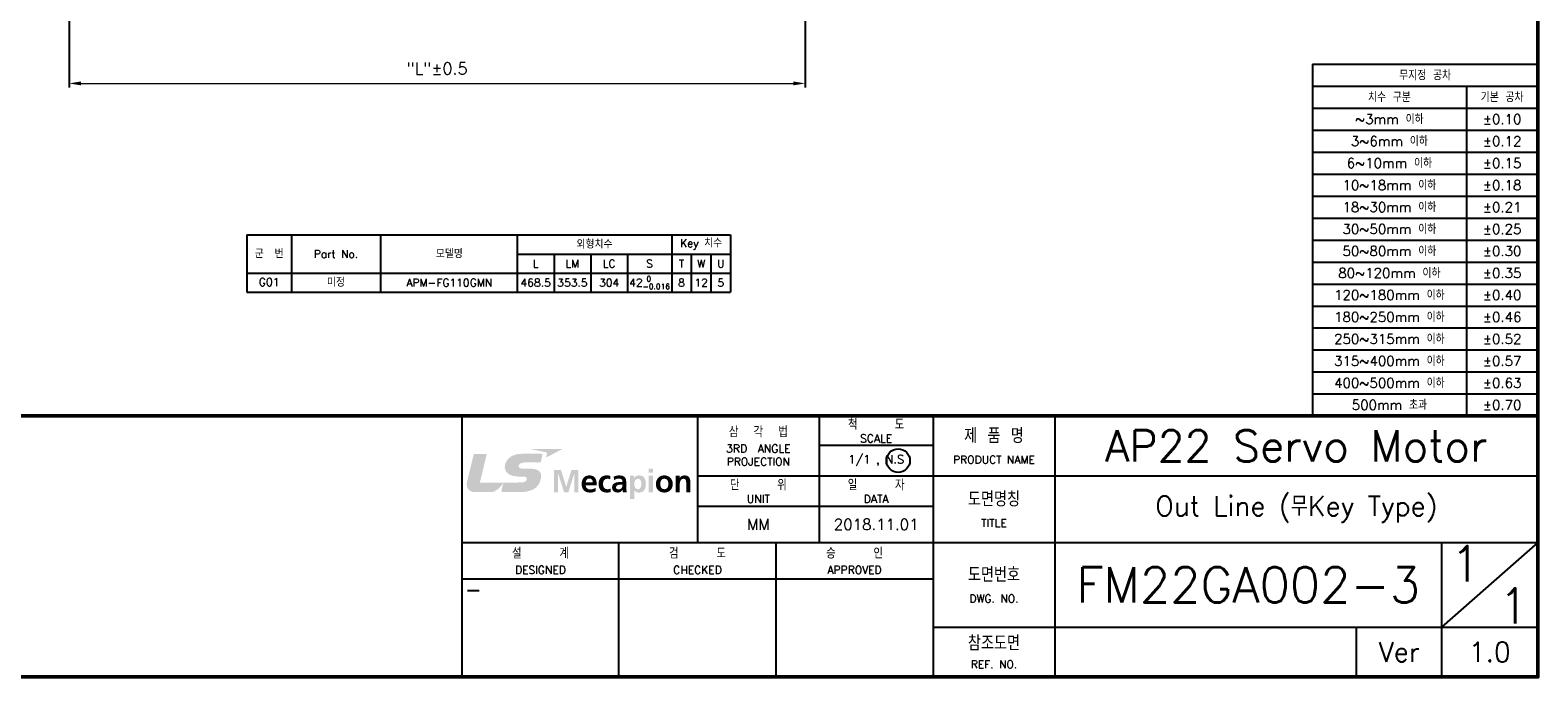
# Model space of a CAD drawing. Header units: inches. Extents: x 0 to 1485, y 0 to 1050.
# Tile 2 of 4: x 525 to 1485, y 0 to 412. Entities that reach past the tile are written whole.
import ezdxf
from ezdxf.enums import TextEntityAlignment as Align

# ---------------------------------------------------------------- set-up
doc = ezdxf.new("R2010")
doc.units = ezdxf.units.IN
doc.header["$LTSCALE"] = 0.25
doc.layers.get('0').update_dxf_attribs({"lineweight": 35})
doc.styles.add('GSG1', font='romans.shx', dxfattribs={"bigfont": 'GSG1.shx'})
doc.dimstyles.new('도면 치수', dxfattribs={"dimscale": 0, "dimtxt": 7.5, "dimasz": 7.5, "dimexe": 2.5, "dimexo": 2.5, "dimgap": 5, "dimtad": 1, "dimdec": 8, "dimdsep": 46, "dimtxsty": 'GSG1', "dimcen": 0, "dimclrd": 3, "dimclre": 3, "dimclrt": 2, "dimadec": 5, "dimazin": 2, "dimtfac": 1, "dimtdec": 8, "dimtmove": 0, "dimatfit": 2, "dimfxl": 0, "dimtolj": 1, "dimtzin": 0, "dimlwd": 15, "dimarcsym": 0})

# ---------------------------------------------------------------- blocks, each defined once
blk = doc.blocks.new('*D6')
at = {"color": 3, "lineweight": -2, "ltscale": 0.5}
for p, q in [((1018.5, 672.5), (1018.5, 375.56)), ((550, 652.5), (550, 375.56))]:
    blk.add_line(p, q, dxfattribs=at)
at = {"color": 3, "lineweight": 15, "ltscale": 0.5}
blk.add_line((557.5, 378.06), (1011, 378.06), dxfattribs=at)
for points in [[(557.5, 379.31), (557.5, 376.81), (550, 378.06)], [(1011, 379.31), (1011, 376.81), (1018.5, 378.06)]]:
    blk.add_solid(points, dxfattribs=at)
at = {"color": 2, "lineweight": 15, "ltscale": 0.5, "insert": (784.25, 387.53), "char_height": 7.5, "attachment_point": 5, "style": 'GSG1'}
blk.add_mtext('\\A1;"L"%%P0.5', dxfattribs=at)

msp = doc.modelspace()

# ---------------------------------------------------------------- hatches: boundary and pattern name
at = {"lineweight": -3}
h = msp.add_hatch(color=240, dxfattribs=at)
h.dxf.hatch_style = 2
edge = h.paths.add_edge_path()
edge.add_spline(control_points=[(843.74833658, 145.10111976), (843.74833658, 145.10111976), (864.02483092, 145.10111976), (864.02483092, 145.10111976), (864.02483092, 145.10111976), (853.59676602, 139.74570462), (853.59676602, 139.74570462), (853.59676602, 139.74570462), (854.01722001, 141.50073061), (854.14281889, 142.02461897), (854.27647758, 142.57906748), (854.09781822, 142.99515573), (853.31668725, 143.15500885), (852.53488462, 143.31419031), (843.74833658, 145.10111976), (843.74833658, 145.10111976)], knot_values=[0, 0, 0, 0, 1, 1, 1, 2, 2, 2, 3, 3, 3, 4, 4, 4, 5, 5, 5, 5], degree=3, periodic=0)
h = msp.add_hatch(color=166, dxfattribs=at)
h.dxf.hatch_style = 2
edge = h.paths.add_edge_path()
edge.add_spline(control_points=[(838.84863714, 127.5428), (840.44851158, 127.5428), (841.33576353, 127.31712502), (841.35725639, 126.24919876), (841.37136107, 125.66217514), (840.96904168, 124.97574706), (840.53716961, 124.64059284), (839.55924468, 123.88699959), (838.6975155, 123.80572973), (834.11214908, 123.80572973), (834.11214908, 123.80572973), (811.47412723, 123.80572973), (811.47412723, 123.80572973), (811.47412723, 123.80572973), (815.84792335, 142.06726886), (815.84792335, 142.06726886), (815.84792335, 142.06726886), (808.28512477, 142.06726886), (808.28512477, 142.06726886), (807.77937101, 142.06726886), (807.58727861, 141.92252791), (807.43682862, 141.3213996), (807.43682862, 141.3213996), (803.28602088, 124.20603417), (803.28602088, 124.20603417), (802.50556156, 120.80210315), (804.26797572, 117.69302726), (808.18773527, 117.69302726), (812.10480821, 117.69302726), (815.24276513, 117.69302726), (818.56878454, 117.69302726), (821.19762945, 117.69302726), (824.72044282, 120.56030853), (826.14770276, 123.21400455), (826.22628602, 123.35975298), (826.27733155, 123.45378422), (826.33240699, 123.57535318), (826.33240699, 123.57535318), (826.33240699, 123.57535318), (826.33240699, 123.57535318), (826.33240699, 123.57535318), (826.36464627, 123.61296568), (826.37337775, 123.55990519), (826.37337775, 123.55990519), (826.37337775, 123.55990519), (826.37337775, 123.55990519), (826.14770276, 122.60548807), (825.3511238, 119.23312469), (825.22149501, 118.68371357), (825.05223878, 117.96773282), (825.4276921, 117.69504221), (825.76821953, 117.69504221), (825.76821953, 117.69504221), (834.24110621, 117.69504221), (836.94853437, 117.69504221), (846.41949554, 117.69504221), (850.12432653, 122.20316868), (850.44739102, 127.61533839), (850.62873699, 130.65288338), (848.69908154, 132.6225021), (843.25601585, 132.6225021), (843.25601585, 132.6225021), (840.56269238, 132.6225021), (839.07834204, 132.6225021), (837.59332004, 132.6225021), (836.06934225, 133.11079292), (836.06934225, 134.32110935), (836.06934225, 135.52672422), (837.72563544, 136.57685172), (839.96760894, 136.57685172), (839.96760894, 136.57685172), (850.14581939, 136.57685172), (850.14581939, 136.57685172), (850.14581939, 136.57685172), (851.03374299, 140.13794924), (851.20971574, 140.88281101), (851.43203247, 141.82110849), (851.14725213, 142.0937991), (850.46418231, 142.0937991), (850.46418231, 142.0937991), (837.8848169, 142.0937991), (837.8848169, 142.0937991), (830.58463415, 142.0937991), (827.30563036, 137.20820435), (827.30563036, 133.72166018), (827.30563036, 130.23545183), (830.11716454, 127.54951652), (837.3629435, 127.54951652), (837.3629435, 127.54951652), (838.84863714, 127.5428), (838.84863714, 127.5428)], knot_values=[0, 0, 0, 0, 1, 1, 1, 2, 2, 2, 3, 3, 3, 4, 4, 4, 5, 5, 5, 6, 6, 6, 7, 7, 7, 8, 8, 8, 9, 9, 9, 10, 10, 10, 11, 11, 11, 12, 12, 12, 13, 13, 13, 14, 14, 14, 15, 15, 15, 16, 16, 16, 17, 17, 17, 18, 18, 18, 19, 19, 19, 20, 20, 20, 21, 21, 21, 22, 22, 22, 23, 23, 23, 24, 24, 24, 25, 25, 25, 26, 26, 26, 27, 27, 27, 28, 28, 28, 29, 29, 29, 30, 30, 30, 30], degree=3, periodic=0)
h = msp.add_hatch(color=253, dxfattribs=at)
h.dxf.hatch_style = 2
edge = h.paths.add_edge_path()
edge.add_spline(control_points=[(858.62407929, 131.84069948), (858.62407929, 131.84069948), (863.09056335, 131.84069948), (863.09056335, 131.84069948), (863.09056335, 131.84069948), (866.40046312, 121.07748037), (866.40046312, 121.07748037), (866.40046312, 121.07748037), (866.44009057, 121.07748037), (866.44009057, 121.07748037), (866.44009057, 121.07748037), (869.75066199, 131.84069948), (869.75066199, 131.84069948), (869.75066199, 131.84069948), (874.21714605, 131.84069948), (874.21714605, 131.84069948), (874.21714605, 131.84069948), (874.21714605, 117.63862346), (874.21714605, 117.63862346), (874.21714605, 117.63862346), (871.54531544, 117.63862346), (871.54531544, 117.63862346), (871.54531544, 117.63862346), (871.54531544, 129.35861048), (871.54531544, 129.35861048), (871.54531544, 129.35861048), (871.50501633, 129.35861048), (871.50501633, 129.35861048), (871.50501633, 129.35861048), (867.75652798, 117.63862346), (867.75652798, 117.63862346), (867.75652798, 117.63862346), (865.08469736, 117.63862346), (865.08469736, 117.63862346), (865.08469736, 117.63862346), (861.33553736, 129.35861048), (861.33553736, 129.35861048), (861.33553736, 129.35861048), (861.2959099, 129.31763972), (861.2959099, 129.31763972), (861.2959099, 129.31763972), (861.2959099, 117.63862346), (861.2959099, 117.63862346), (861.2959099, 117.63862346), (858.62407929, 117.63862346), (858.62407929, 117.63862346), (858.62407929, 117.63862346), (858.62407929, 131.84069948), (858.62407929, 131.84069948)], knot_values=[0, 0, 0, 0, 1, 1, 1, 2, 2, 2, 3, 3, 3, 4, 4, 4, 5, 5, 5, 6, 6, 6, 7, 7, 7, 8, 8, 8, 9, 9, 9, 10, 10, 10, 11, 11, 11, 12, 12, 12, 13, 13, 13, 14, 14, 14, 15, 15, 15, 16, 16, 16, 16], degree=3, periodic=0)
h = msp.add_hatch(color=253, dxfattribs=at)
edge = h.paths.add_edge_path()
edge.add_spline(control_points=[(884.41607106, 127.1536405), (884.29969833, 127.27178712), (884.17528166, 127.38217035), (884.04241701, 127.48438255)], knot_values=[3.3437465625, 3.3437465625, 3.3437465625, 3.3437465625, 3.4062459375, 3.4062459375, 3.4062459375, 3.4062459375], degree=3, periodic=0)
edge.add_spline(control_points=[(884.04241701, 127.48438255), (883.90955237, 127.58659476), (883.76823975, 127.68063595), (883.61807513, 127.76609848)], knot_values=[3.2812471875, 3.2812471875, 3.2812471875, 3.2812471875, 3.3437465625, 3.3437465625, 3.3437465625, 3.3437465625], degree=3, periodic=0)
edge.add_spline(control_points=[(883.61807513, 127.76609848), (883.46791051, 127.85156101), (883.30889389, 127.92844489), (883.14062124, 127.99634247)], knot_values=[3.2187478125, 3.2187478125, 3.2187478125, 3.2187478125, 3.2812471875, 3.2812471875, 3.2812471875, 3.2812471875], degree=3, periodic=0)
edge.add_spline(control_points=[(883.14062124, 127.99634247), (882.97234859, 128.06424005), (882.79481991, 128.12315135), (882.60763117, 128.17266871)], knot_values=[3.1562484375, 3.1562484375, 3.1562484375, 3.1562484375, 3.2187478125, 3.2187478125, 3.2187478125, 3.2187478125], degree=3, periodic=0)
edge.add_spline(control_points=[(882.60763117, 128.17266871), (882.42044243, 128.22218607), (882.22359363, 128.26230951), (882.01668075, 128.29263138)], knot_values=[3.0937490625, 3.0937490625, 3.0937490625, 3.0937490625, 3.1562484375, 3.1562484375, 3.1562484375, 3.1562484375], degree=3, periodic=0)
edge.add_spline(control_points=[(882.01668075, 128.29263138), (881.80976787, 128.32295325), (881.5927909, 128.34347356), (881.36534582, 128.35378467)], knot_values=[3.0312496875, 3.0312496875, 3.0312496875, 3.0312496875, 3.0937490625, 3.0937490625, 3.0937490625, 3.0937490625], degree=3, periodic=0)
edge.add_spline(control_points=[(881.36534582, 128.35378467), (881.25162328, 128.35894022), (881.13528371, 128.36154347), (881.01627661, 128.36154347)], knot_values=[3, 3, 3, 3, 3.0312496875, 3.0312496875, 3.0312496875, 3.0312496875], degree=3, periodic=0)
edge.add_spline(control_points=[(881.01627661, 128.36154347), (877.82593085, 128.36154347), (876.25023587, 125.85829744), (876.25023587, 122.82713315)], knot_values=[2, 2, 2, 2, 3, 3, 3, 3], degree=3, periodic=0)
edge.add_spline(control_points=[(876.25023587, 122.82713315), (876.25023587, 119.38827624), (878.22489198, 117.39414223), (881.61404665, 117.39414223)], knot_values=[1, 1, 1, 1, 2, 2, 2, 2], degree=3, periodic=0)
edge.add_spline(control_points=[(881.61404665, 117.39414223), (883.05003807, 117.39414223), (884.16699491, 117.67892257), (885.14357654, 118.22833369)], knot_values=[0, 0, 0, 0, 1, 1, 1, 1], degree=3, periodic=0)
edge.add_spline(control_points=[(885.14357654, 118.22833369), (885.14357654, 118.22833369), (885.14357654, 118.7827822), (885.14357654, 119.33723071)], knot_values=[7.5, 7.5, 7.5, 7.5, 8, 8, 8, 8], degree=3, periodic=0)
edge.add_spline(control_points=[(885.14357654, 119.33723071), (885.14357654, 119.89167922), (885.14357654, 120.44612773), (885.14357654, 120.44612773), (884.14684536, 119.87656706), (883.02988852, 119.38827624), (881.73427231, 119.38827624)], knot_values=[6, 6, 6, 6, 6.5, 6.5, 6.5, 7.5, 7.5, 7.5, 7.5], degree=3, periodic=0)
edge.add_spline(control_points=[(881.73427231, 119.38827624), (880.07865078, 119.38827624), (878.92273814, 120.34470832), (878.80251247, 122.03391244)], knot_values=[5, 5, 5, 5, 6, 6, 6, 6], degree=3, periodic=0)
edge.add_spline(control_points=[(878.80251247, 122.03391244), (878.80251247, 122.03391244), (885.9011997, 122.03391244), (885.9011997, 122.03391244), (885.9011997, 122.2628121), (885.89699275, 122.48781974), (885.88817461, 122.70852752)], knot_values=[3.937490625, 3.937490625, 3.937490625, 3.937490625, 4.937490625, 4.937490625, 4.937490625, 5, 5, 5, 5], degree=3, periodic=0)
edge.add_spline(control_points=[(885.88817461, 122.70852752), (885.87054116, 123.14987246), (885.8344689, 123.57402348), (885.7767256, 123.97771949)], knot_values=[3.812491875, 3.812491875, 3.812491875, 3.812491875, 3.937490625, 3.937490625, 3.937490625, 3.937490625], degree=3, periodic=0)
edge.add_spline(control_points=[(885.7767256, 123.97771949), (885.7189823, 124.38141549), (885.63956796, 124.7646565), (885.53525036, 125.1241814)], knot_values=[3.687493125, 3.687493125, 3.687493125, 3.687493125, 3.812491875, 3.812491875, 3.812491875, 3.812491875], degree=3, periodic=0)
edge.add_spline(control_points=[(885.53525036, 125.1241814), (885.45701215, 125.39382508), (885.36476586, 125.65012845), (885.25714788, 125.89171575)], knot_values=[3.5937440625, 3.5937440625, 3.5937440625, 3.5937440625, 3.687493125, 3.687493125, 3.687493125, 3.687493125], degree=3, periodic=0)
edge.add_spline(control_points=[(885.25714788, 125.89171575), (885.18540256, 126.05277396), (885.10682539, 126.20729168), (885.02101232, 126.35486129)], knot_values=[3.5312446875, 3.5312446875, 3.5312446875, 3.5312446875, 3.5937440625, 3.5937440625, 3.5937440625, 3.5937440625], degree=3, periodic=0)
edge.add_spline(control_points=[(885.02101232, 126.35486129), (884.93519926, 126.5024309), (884.84215031, 126.64305239), (884.74146144, 126.77631814)], knot_values=[3.4687453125, 3.4687453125, 3.4687453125, 3.4687453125, 3.5312446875, 3.5312446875, 3.5312446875, 3.5312446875], degree=3, periodic=0)
edge.add_spline(control_points=[(884.74146144, 126.77631814), (884.64077257, 126.90958389), (884.53244379, 127.03549389), (884.41607106, 127.1536405)], knot_values=[3.4062459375, 3.4062459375, 3.4062459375, 3.4062459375, 3.4687453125, 3.4687453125, 3.4687453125, 3.4687453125], degree=3, periodic=0)
edge = h.paths.add_edge_path(flags=16)
edge.add_spline(control_points=[(881.07571778, 123.90513419), (879.93911513, 123.90513419), (878.80251247, 123.90513419), (878.80251247, 123.90513419), (878.92273814, 125.30955797), (879.6803613, 126.36740946), (881.17545807, 126.36740946)], knot_values=[1, 1, 1, 1, 1.5, 1.5, 1.5, 2.5, 2.5, 2.5, 2.5], degree=3, periodic=0)
edge.add_spline(control_points=[(881.17545807, 126.36740946), (882.67122649, 126.36740946), (883.26966819, 125.22828811), (883.34892309, 123.90513419)], knot_values=[0, 0, 0, 0, 1, 1, 1, 1], degree=3, periodic=0)
edge.add_spline(control_points=[(883.34892309, 123.90513419), (883.34892309, 123.90513419), (882.21232044, 123.90513419), (881.07571778, 123.90513419)], knot_values=[2.5, 2.5, 2.5, 2.5, 3, 3, 3, 3], degree=3, periodic=0)
h = msp.add_hatch(color=253, dxfattribs=at)
h.dxf.hatch_style = 2
edge = h.paths.add_edge_path()
edge.add_spline(control_points=[(894.35595179, 125.85829744), (893.87773575, 126.08262912), (893.35922061, 126.24516885), (892.54114879, 126.24516885), (890.88619891, 126.24516885), (889.82969072, 124.90253702), (889.82969072, 122.92855256), (889.82969072, 120.99553886), (890.72701744, 119.51051686), (892.6009258, 119.51051686), (893.35922061, 119.51051686), (894.19677033, 119.7952972), (894.65483681, 119.99880767), (894.65483681, 119.99880767), (894.77439082, 117.74071453), (894.77439082, 117.74071453), (893.99728976, 117.4962333), (893.19936749, 117.39414223), (892.10256021, 117.39414223), (888.73288343, 117.39414223), (887.0383061, 119.73417689), (887.0383061, 122.92855256), (887.0383061, 125.96038851), (888.79266044, 128.36154347), (892.00315575, 128.36154347), (893.07981349, 128.36154347), (893.8575862, 128.23930286), (894.59505981, 128.01564283), (894.59505981, 128.01564283), (894.35595179, 125.85829744), (894.35595179, 125.85829744)], knot_values=[0, 0, 0, 0, 1, 1, 1, 2, 2, 2, 3, 3, 3, 4, 4, 4, 5, 5, 5, 6, 6, 6, 7, 7, 7, 8, 8, 8, 9, 9, 9, 10, 10, 10, 10], degree=3, periodic=0)
h = msp.add_hatch(color=253, dxfattribs=at)
edge = h.paths.add_edge_path()
edge.add_spline(control_points=[(904.70476178, 123.27477896), (904.70476178, 123.61044027), (904.70476178, 123.94610494), (904.70476178, 123.94610494), (904.70476178, 127.0390612), (903.40847392, 128.36154347), (900.27790517, 128.36154347)], knot_values=[1, 1, 1, 1, 1.500005, 1.500005, 1.500005, 2.500005, 2.500005, 2.500005, 2.500005], degree=3, periodic=0)
edge.add_spline(control_points=[(900.27790517, 128.36154347), (899.14147043, 128.36154347), (897.74577811, 128.05594193), (896.70874783, 127.56832277)], knot_values=[0, 0, 0, 0, 1, 1, 1, 1], degree=3, periodic=0)
edge.add_spline(control_points=[(896.70874783, 127.56832277), (896.70874783, 127.56832277), (896.72856156, 126.98331411), (896.74837528, 126.39830544)], knot_values=[15.5, 15.5, 15.5, 15.5, 16, 16, 16, 16], degree=3, periodic=0)
edge.add_spline(control_points=[(896.74837528, 126.39830544), (896.76818901, 125.81329678), (896.78800274, 125.22828811), (896.78800274, 125.22828811), (897.68532946, 125.9200894), (898.82243585, 126.36740946), (899.95887059, 126.36740946)], knot_values=[14, 14, 14, 14, 14.5, 14.5, 14.5, 15.5, 15.5, 15.5, 15.5], degree=3, periodic=0)
edge.add_spline(control_points=[(899.95887059, 126.36740946), (901.53389392, 126.36740946), (902.27203918, 125.79784879), (902.27203918, 124.10931632)], knot_values=[13, 13, 13, 13, 14, 14, 14, 14], degree=3, periodic=0)
edge.add_spline(control_points=[(902.27203918, 124.10931632), (902.27203918, 124.10931632), (900.79642031, 124.10931632), (900.79642031, 124.10931632), (899.67946347, 124.10931632), (898.36369771, 124.00722525), (897.34681698, 123.49811323)], knot_values=[11, 11, 11, 11, 12, 12, 12, 13, 13, 13, 13], degree=3, periodic=0)
edge.add_spline(control_points=[(897.34681698, 123.49811323), (896.32993625, 122.99034452), (895.59179099, 122.07421155), (895.59179099, 120.50791969)], knot_values=[10, 10, 10, 10, 11, 11, 11, 11], degree=3, periodic=0)
edge.add_spline(control_points=[(895.59179099, 120.50791969), (895.59179099, 118.51311403), (897.36629488, 117.39414223), (899.18109788, 117.39414223)], knot_values=[9, 9, 9, 9, 10, 10, 10, 10], degree=3, periodic=0)
edge.add_spline(control_points=[(899.18109788, 117.39414223), (900.39745918, 117.39414223), (901.73337449, 118.04564442), (902.35129409, 119.20491532)], knot_values=[8, 8, 8, 8, 9, 9, 9, 9], degree=3, periodic=0)
edge.add_spline(control_points=[(902.39159319, 119.20491532), (902.39159319, 119.20491532), (902.39159319, 119.20491532), (902.39159319, 119.20491532)], knot_values=[7, 7, 7, 7, 7.00001, 7.00001, 7.00001, 7.00001], degree=3, periodic=0)
edge.add_spline(control_points=[(902.39159319, 119.20491532), (902.41107109, 118.87983588), (902.41107109, 118.18803459), (902.5111472, 117.63862346)], knot_values=[6, 6, 6, 6, 7, 7, 7, 7], degree=3, periodic=0)
edge.add_spline(control_points=[(902.5111472, 117.63862346), (902.5111472, 117.63862346), (904.86394324, 117.63862346), (904.86394324, 117.63862346), (904.80416624, 118.45266537), (904.76453878, 119.18476577), (904.74438923, 119.97865812)], knot_values=[4, 4, 4, 4, 5, 5, 5, 6, 6, 6, 6], degree=3, periodic=0)
edge.add_spline(control_points=[(904.74438923, 119.97865812), (904.72423968, 120.75172927), (904.70476178, 121.54494998), (904.70476178, 122.60347312), (904.70476178, 122.60347312), (904.70476178, 122.93912436), (904.70476178, 123.27477896)], knot_values=[2.500005, 2.500005, 2.500005, 2.500005, 3.500005, 3.500005, 3.500005, 4, 4, 4, 4], degree=3, periodic=0)
edge = h.paths.add_edge_path(flags=16)
edge.add_spline(control_points=[(898.1440676, 120.67045941), (898.1440676, 122.27772202), (899.91857149, 122.4812325), (901.11545489, 122.4812325), (901.11545489, 122.4812325), (901.40459518, 122.4812325), (901.69373836, 122.4812325)], knot_values=[2.500005, 2.500005, 2.500005, 2.500005, 3.500005, 3.500005, 3.500005, 4, 4, 4, 4], degree=3, periodic=0)
edge.add_spline(control_points=[(901.69373836, 122.4812325), (901.98288733, 122.4812325), (902.27203918, 122.4812325), (902.27203918, 122.4812325), (902.27203918, 121.66719059), (902.15248517, 120.91494065), (901.71322494, 120.32455877)], knot_values=[1, 1, 1, 1, 1.500005, 1.500005, 1.500005, 2.500005, 2.500005, 2.500005, 2.500005], degree=3, periodic=0)
edge.add_spline(control_points=[(901.71322494, 120.32455877), (901.2947859, 119.75432644), (900.65671675, 119.38827624), (899.83931658, 119.38827624)], knot_values=[0, 0, 0, 0, 1, 1, 1, 1], degree=3, periodic=0)
edge.add_spline(control_points=[(899.83931658, 119.38827624), (898.88221286, 119.38827624), (898.1440676, 119.77514765), (898.1440676, 120.67045941)], knot_values=[4, 4, 4, 4, 5, 5, 5, 5], degree=3, periodic=0)
h = msp.add_hatch(color=253, dxfattribs=at)
edge = h.paths.add_edge_path()
edge.add_spline(control_points=[(917.12696069, 122.90840301), (917.12696069, 125.79784879), (915.97037639, 128.36154347), (912.82032974, 128.36154347)], knot_values=[4, 4, 4, 4, 5, 5, 5, 5], degree=3, periodic=0)
edge.add_spline(control_points=[(912.82032974, 128.36154347), (911.24463476, 128.36154347), (910.22775403, 127.64892098), (909.62998398, 126.63204025)], knot_values=[3, 3, 3, 3, 4, 4, 4, 4], degree=3, periodic=0)
edge.add_spline(control_points=[(909.58968488, 126.63204025), (909.58968488, 126.63204025), (909.58968488, 126.63204025), (909.58968488, 126.63204025)], knot_values=[2, 2, 2, 2, 2.00001, 2.00001, 2.00001, 2.00001], degree=3, periodic=0)
edge.add_spline(control_points=[(909.58968488, 126.63204025), (909.58968488, 126.63204025), (909.58968488, 127.00346366), (909.58968488, 127.37488707)], knot_values=[1.5, 1.5, 1.5, 1.5, 2, 2, 2, 2], degree=3, periodic=0)
edge.add_spline(control_points=[(909.58968488, 127.37488707), (909.58968488, 127.74631048), (909.58968488, 128.11773389), (909.58968488, 128.11773389), (909.58968488, 128.11773389), (908.95161572, 128.11773389), (908.31354657, 128.11773389)], knot_values=[0.5, 0.5, 0.5, 0.5, 1, 1, 1, 1.5, 1.5, 1.5, 1.5], degree=3, periodic=0)
edge.add_spline(control_points=[(908.31354657, 128.11773389), (907.67547742, 128.11773389), (907.03740827, 128.11773389), (907.03740827, 128.11773389), (907.03740827, 128.11773389), (907.03740827, 124.42947291), (907.03740827, 120.74132257)], knot_values=[10.4999849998, 10.4999849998, 10.4999849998, 10.4999849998, 10.9999849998, 10.9999849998, 10.9999849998, 11.5, 11.5, 11.5, 11.5], degree=3, periodic=0)
edge.add_spline(control_points=[(907.03740827, 120.74132257), (907.03740827, 117.05339352), (907.03740827, 113.3655751), (907.03740827, 113.3655751), (907.03740827, 113.3655751), (907.70535256, 113.3655751), (908.37330354, 113.3655751)], knot_values=[9.5000049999, 9.5000049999, 9.5000049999, 9.5000049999, 9.9999899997, 9.9999899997, 9.9999899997, 10.4999849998, 10.4999849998, 10.4999849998, 10.4999849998], degree=3, periodic=0)
edge.add_spline(control_points=[(908.37330354, 113.3655751), (909.04126787, 113.3655751), (909.70923889, 113.3655751), (909.70923889, 113.3655751), (909.70923889, 113.3655751), (909.70923889, 114.73401078), (909.70923889, 116.10247383)], knot_values=[8.5000099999, 8.5000099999, 8.5000099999, 8.5000099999, 9.0000149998, 9.0000149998, 9.0000149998, 9.5000049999, 9.5000049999, 9.5000049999, 9.5000049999], degree=3, periodic=0)
edge.add_spline(control_points=[(909.70923889, 116.10247383), (909.70923889, 117.47099162), (909.70923889, 118.83953677), (909.70923889, 118.83953677), (909.70923889, 118.83953677), (909.70923889, 118.83953677), (909.70923889, 118.83953677)], knot_values=[7.9999900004, 7.9999900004, 7.9999900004, 7.9999900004, 8.5000000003, 8.5000000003, 8.5000000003, 8.5000099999, 8.5000099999, 8.5000099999, 8.5000099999], degree=3, periodic=0)
edge.add_spline(control_points=[(909.70923889, 118.83953677), (909.70923969, 118.83953677), (909.74953477, 118.83953677), (909.74953799, 118.83953677)], knot_values=[7.00004, 7.00004, 7.00004, 7.00004, 7.9999900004, 7.9999900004, 7.9999900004, 7.9999900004], degree=3, periodic=0)
edge.add_spline(control_points=[(909.74953799, 118.83953677), (909.74953799, 118.83953677), (909.74953799, 118.83953677), (909.74953799, 118.83953677), (910.68649217, 117.67892257), (911.62344634, 117.39414223), (912.76055273, 117.39414223)], knot_values=[6, 6, 6, 6, 6.00004, 6.00004, 6.00004, 7.00004, 7.00004, 7.00004, 7.00004], degree=3, periodic=0)
edge.add_spline(control_points=[(912.76055273, 117.39414223), (915.97037639, 117.39414223), (917.12696069, 120.03910678), (917.12696069, 122.90840301)], knot_values=[5, 5, 5, 5, 6, 6, 6, 6], degree=3, periodic=0)
edge = h.paths.add_edge_path(flags=16)
edge.add_spline(control_points=[(912.12181193, 126.24516885), (913.85668837, 126.24516885), (914.33557606, 124.31215514), (914.33557606, 122.90840301)], knot_values=[2, 2, 2, 2, 3, 3, 3, 3], degree=3, periodic=0)
edge.add_spline(control_points=[(914.33557606, 122.90840301), (914.33557606, 121.46368012), (913.83721047, 119.51051686), (912.08218448, 119.51051686)], knot_values=[1, 1, 1, 1, 2, 2, 2, 2], degree=3, periodic=0)
edge.add_spline(control_points=[(912.08218448, 119.51051686), (910.30768058, 119.51051686), (909.72938844, 121.42270936), (909.72938844, 122.90840301)], knot_values=[0, 0, 0, 0, 1, 1, 1, 1], degree=3, periodic=0)
edge.add_spline(control_points=[(909.72938844, 122.90840301), (909.72938844, 124.3739471), (910.40708504, 126.24516885), (912.12181193, 126.24516885)], knot_values=[3, 3, 3, 3, 4, 4, 4, 4], degree=3, periodic=0)
h = msp.add_hatch(color=253, dxfattribs=at)
h.dxf.hatch_style = 2
edge = h.paths.add_edge_path()
edge.add_spline(control_points=[(918.98139114, 128.11773389), (918.98139114, 128.11773389), (921.65322176, 128.11773389), (921.65322176, 128.11773389), (921.65322176, 128.11773389), (921.65322176, 117.63862346), (921.65322176, 117.63862346), (921.65322176, 117.63862346), (918.98139114, 117.63862346), (918.98139114, 117.63862346), (918.98139114, 117.63862346), (918.98139114, 128.11773389), (918.98139114, 128.11773389)], knot_values=[0, 0, 0, 0, 1, 1, 1, 2, 2, 2, 3, 3, 3, 4, 4, 4, 4], degree=3, periodic=0)
edge = h.paths.add_edge_path()
edge.add_spline(control_points=[(918.98139114, 132.63425601), (918.98139114, 132.63425601), (921.65322176, 132.63425601), (921.65322176, 132.63425601), (921.65322176, 132.63425601), (921.65322176, 130.02992639), (921.65322176, 130.02992639), (921.65322176, 130.02992639), (918.98139114, 130.02992639), (918.98139114, 130.02992639), (918.98139114, 130.02992639), (918.98139114, 132.63425601), (918.98139114, 132.63425601)], knot_values=[0, 0, 0, 0, 1, 1, 1, 2, 2, 2, 3, 3, 3, 4, 4, 4, 4], degree=3, periodic=0)
h = msp.add_hatch(color=253, dxfattribs=at)
edge = h.paths.add_edge_path()
edge.add_spline(control_points=[(934.25542333, 122.80631194), (934.25542333, 126.2653184), (931.92210519, 128.36154347), (928.87146299, 128.36154347)], knot_values=[0, 0, 0, 0, 1, 1, 1, 1], degree=3, periodic=0)
edge.add_spline(control_points=[(928.87146299, 128.36154347), (925.84097035, 128.36154347), (923.50765221, 126.2653184), (923.50765221, 122.80631194), (923.50765221, 119.7952972), (925.48163667, 117.39414223), (928.87146299, 117.39414223)], knot_values=[2, 2, 2, 2, 3, 3, 3, 4, 4, 4, 4], degree=3, periodic=0)
edge.add_spline(control_points=[(928.87146299, 117.39414223), (932.28143887, 117.39414223), (934.25542333, 119.7952972), (934.25542333, 122.80631194)], knot_values=[1, 1, 1, 1, 2, 2, 2, 2], degree=3, periodic=0)
edge = h.paths.add_edge_path(flags=16)
edge.add_spline(control_points=[(928.87146299, 126.24516885), (930.62648899, 126.24516885), (931.4640387, 124.73932565), (931.4640387, 123.13273469)], knot_values=[1, 1, 1, 1, 2, 2, 2, 2], degree=3, periodic=0)
edge.add_spline(control_points=[(931.4640387, 123.13273469), (931.4640387, 121.38241026), (930.92537401, 119.51051686), (928.87146299, 119.51051686)], knot_values=[0, 0, 0, 0, 1, 1, 1, 1], degree=3, periodic=0)
edge.add_spline(control_points=[(928.87146299, 119.51051686), (926.83770153, 119.51051686), (926.29903683, 121.40255981), (926.29903683, 123.13273469), (926.29903683, 124.69902654), (927.13658655, 126.24516885), (928.87146299, 126.24516885)], knot_values=[2, 2, 2, 2, 3, 3, 3, 4, 4, 4, 4], degree=3, periodic=0)
h = msp.add_hatch(color=253, dxfattribs=at)
h.dxf.hatch_style = 2
edge = h.paths.add_edge_path()
edge.add_spline(control_points=[(936.05007678, 128.11773389), (936.05007678, 128.11773389), (938.58220383, 128.11773389), (938.58220383, 128.11773389), (938.58220383, 128.11773389), (938.58220383, 126.69316056), (938.58220383, 126.69316056), (938.58220383, 126.69316056), (938.62183128, 126.69316056), (938.62183128, 126.69316056), (939.459381, 127.89340221), (940.59581574, 128.36154347), (941.99217971, 128.36154347), (944.42423066, 128.36154347), (945.48141049, 126.61189069), (945.48141049, 124.25170648), (945.48141049, 124.25170648), (945.48141049, 117.63862346), (945.48141049, 117.63862346), (945.48141049, 117.63862346), (942.80957988, 117.63862346), (942.80957988, 117.63862346), (942.80957988, 117.63862346), (942.80957988, 123.2341541), (942.80957988, 123.2341541), (942.80957988, 124.51633727), (942.78943032, 126.24516885), (941.07470343, 126.24516885), (939.14034643, 126.24516885), (938.72190739, 124.10931632), (938.72190739, 122.76601284), (938.72190739, 122.76601284), (938.72190739, 117.63862346), (938.72190739, 117.63862346), (938.72190739, 117.63862346), (936.05007678, 117.63862346), (936.05007678, 117.63862346), (936.05007678, 117.63862346), (936.05007678, 128.11773389), (936.05007678, 128.11773389)], knot_values=[0, 0, 0, 0, 1, 1, 1, 2, 2, 2, 3, 3, 3, 4, 4, 4, 5, 5, 5, 6, 6, 6, 7, 7, 7, 8, 8, 8, 9, 9, 9, 10, 10, 10, 11, 11, 11, 12, 12, 12, 13, 13, 13, 13], degree=3, periodic=0)

# ---------------------------------------------------------------- linework, layer by layer
for p, q in [((1341.49999738, 390.2499995), (1484.99999738, 390.2499995)), ((1341.49999738, 390.2499995), (1341.49999738, 166.2499995)), ((1341.49999738, 376.2499995), (1484.99999738, 376.2499995)), ((1439.49999738, 376.2499995), (1439.49999738, 166.2499995)), ((1341.49999738, 362.2499995), (1484.99999738, 362.2499995)), ((1341.49999738, 348.2499995), (1484.99999738, 348.2499995)), ((1341.49999738, 334.2499995), (1484.99999738, 334.2499995)), ((1341.49999738, 320.2499995), (1484.99999738, 320.2499995)), ((1341.49999738, 306.2499995), (1484.99999738, 306.2499995)), ((1341.49999738, 292.2499995), (1484.99999738, 292.2499995)), ((1341.49999738, 278.2499995), (1484.99999738, 278.2499995)), ((1341.49999738, 264.2499995), (1484.99999738, 264.2499995)), ((1341.49999738, 250.2499995), (1484.99999738, 250.2499995)), ((1341.49999738, 236.2499995), (1484.99999738, 236.2499995)), ((1341.49999738, 222.2499995), (1484.99999738, 222.2499995)), ((1341.49999738, 208.2499995), (1484.99999738, 208.2499995)), ((1341.49999738, 194.2499995), (1484.99999738, 194.2499995)), ((1341.49999738, 180.2499995), (1484.99999738, 180.2499995)), ((799.99999738, 166.2499995), (799.99999738, -0.0000005)), ((949.99999738, 166.2499995), (949.99999738, 85.4999995)), ((1027.49999738, 166.2499995), (1027.49999738, 85.4999995)), ((1099.99999738, 166.2499995), (1099.99999738, -0.0000005)), ((1177.49999738, 166.2499995), (1177.49999738, -0.0000005)), ((1027.49999738, 147.4999995), (1099.99999738, 147.4999995)), ((949.99999738, 127.9999995), (1484.99999738, 127.9999995)), ((949.99999738, 108.7499995), (1099.99999738, 108.7499995)), ((799.99999738, 85.4999995), (1484.99999738, 85.4999995)), ((899.99999738, -0.0000005), (899.99999738, 85.4999995)), ((999.99999738, -0.0000005), (999.99999738, 85.4999995)), ((1423.74999738, 85.4999995), (1423.74999738, -0.0000005)), ((1484.99999738, 85.4999995), (1423.74999738, 31.7499995)), ((799.99999738, 62.4999995), (1099.99999738, 62.4999995)), ((811.01701411, 54.79286314), (803.54418802, 54.79286314)), ((1099.99999738, 31.7499995), (1484.99999738, 31.7499995)), ((1369.62499738, -0.0000005), (1369.62499738, 31.7499995))]:
    msp.add_line(p, q, dxfattribs=at)
at = {"color": 7, "linetype": 'Continuous', "lineweight": -3}
for p, q in [((663.14999738, 281.4999995), (663.14999738, 245.0499995)), ((663.14999738, 281.4999995), (971.07499738, 281.4999995)), ((691.49999738, 281.4999995), (691.49999738, 245.0499995)), ((748.19999738, 281.4999995), (748.19999738, 245.0499995)), ((835.27499738, 281.4999995), (835.27499738, 245.0499995)), ((933.57499738, 281.4999995), (933.57499738, 245.0499995)), ((971.07499738, 281.4999995), (971.07499738, 245.0499995)), ((835.27499738, 269.3499995), (971.07499738, 269.3499995)), ((858.67499738, 269.3499995), (858.67499738, 245.0499995)), ((882.07499738, 269.3499995), (882.07499738, 245.0499995)), ((905.47499738, 269.3499995), (905.47499738, 245.0499995)), ((946.07499738, 269.3499995), (946.07499738, 245.0499995)), ((958.57499738, 269.3499995), (958.57499738, 245.0499995)), ((663.14999738, 257.1999995), (971.07499738, 257.1999995)), ((663.14999738, 245.0499995), (971.07499738, 245.0499995))]:
    msp.add_line(p, q, dxfattribs=at)
at = {"lineweight": 50}
msp.add_line((-0.00000262, 166.2499995), (1484.99999738, 166.2499995), dxfattribs=at)
at = {"color": 1, "lineweight": 50}
msp.add_lwpolyline([(-0.00000262, -0.0000005), (1484.99999738, -0.0000005), (1484.99999738, 1049.9999995), (-0.00000262, 1049.9999995)], close=True, dxfattribs=at)
at = {"lineweight": -3}
msp.add_circle((1077.74999738, 137.7499995), 7.5, dxfattribs=at)

# ---------------------------------------------------------------- texts
at = {"color": 2, "linetype": 'Continuous', "lineweight": -3, "style": 'GSG1'}
for s, p in [('L', (846.97499738, 263.2749995)), ('LM', (870.37499738, 263.2749995)), ('LC', (893.77499738, 263.2749995)), ('S', (919.52499738, 263.2749995)), ('T', (939.82499738, 263.2749995)), ('W', (952.32499738, 263.2749995)), ('U', (964.82499738, 263.2749995)), ('468.5', (846.97499738, 251.1249995)), ('353.5', (870.37499738, 251.1249995)), ('304', (893.77499738, 251.1249995)), ('8', (939.82499738, 251.1249995)), ('12', (952.32499738, 251.1249995)), ('5', (964.82499738, 251.1249995))]:
    msp.add_text(s, height=5, dxfattribs=at).set_placement(p, align=Align.MIDDLE_CENTER)
at = {"color": 2, "lineweight": -3, "attachment_point": 5, "style": 'GSG1'}
for s, insert, char_height, width in [('무지정 공차', (1413.24999738, 383.2499995), 6.25, 122.1971645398), ('치수 구분', (1390.49999738, 369.2499995), 6.25, 95.4131033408), ('기본 공차', (1462.24999738, 369.2499995), 6.25, 46.1776962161), ('~3mm 이하', (1390.49999738, 355.2499995), 6.25, 95.4131033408), ('%%P0.10', (1462.24999738, 355.2499995), 6.25, 46.1776962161), ('%%P0.12', (1462.24999738, 341.2499995), 6.25, 46.1776962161), ('\\A1;3~6mm 이하', (1390.49999738, 341.2499995), 6.25, 95.4131033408), ('6~10mm 이하', (1390.49999738, 327.2499995), 6.25, 95.4131033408), ('%%P0.15', (1462.24999738, 327.2499995), 6.25, 46.1776962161), ('10~18mm 이하', (1390.49999738, 313.2499995), 6.25, 95.4131033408), ('%%P0.18', (1462.24999738, 313.2499995), 6.25, 46.1776962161), ('18~30mm 이하', (1390.49999738, 299.2499995), 6.25, 95.4131033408), ('%%P0.21', (1462.24999738, 299.2499995), 6.25, 46.1776962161), ('30~50mm 이하', (1390.49999738, 285.2499995), 6.25, 95.4131033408), ('%%P0.25', (1462.24999738, 285.2499995), 6.25, 46.1776962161), ('외형치수', (884.42499738, 275.4249995), 5, 71.0246949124), ('Key 치수', (952.32499738, 275.4249995), 5, 71.0246949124), ('군  번', (677.32499738, 269.3499995), 5, 71.0246949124), ('Part No.', (719.84999738, 269.3499995), 5, 71.0246949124), ('모델명', (791.99062238, 269.3499995), 5, 71.0246949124), ('50~80mm 이하', (1390.49999738, 271.2499995), 6.25, 95.4131033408), ('%%P0.30', (1462.24999738, 271.2499995), 6.25, 46.1776962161), ('80~120mm 이하', (1390.49999738, 257.2499995), 6.25, 95.4131033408), ('%%P0.35', (1462.24999738, 257.2499995), 6.25, 46.1776962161), ('G01', (677.32499738, 251.48947777), 5, 71.0246949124), ('미정', (719.84999738, 251.1249995), 5, 71.0246949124), ('APM-FG110GMN', (791.99062238, 251.1249995), 5, 71.0246949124), ('\\A1;42{\\H0.7x;\\S 0^ -0.016;}', (919.52499738, 251.1249995), 5, 71.0246949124), ('120~180mm 이하', (1390.49999738, 243.2499995), 6.25, 95.4131033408), ('%%P0.40', (1462.24999738, 243.2499995), 6.25, 46.1776962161), ('180~250mm 이하', (1390.49999738, 229.2499995), 6.25, 95.4131033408), ('%%P0.46', (1462.24999738, 229.2499995), 6.25, 46.1776962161), ('250~315mm 이하', (1390.49999738, 215.2499995), 6.25, 95.4131033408), ('%%P0.52', (1462.24999738, 215.2499995), 6.25, 46.1776962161), ('315~400mm 이하', (1390.49999738, 201.2499995), 6.25, 95.4131033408), ('%%P0.57', (1462.24999738, 201.2499995), 6.25, 46.1776962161), ('400~500mm 이하', (1390.49999738, 187.2499995), 6.25, 95.4131033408), ('%%P0.63', (1462.24999738, 187.2499995), 6.25, 46.1776962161), ('500mm 초과', (1390.49999738, 173.2499995), 6.25, 95.4131033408), ('%%P0.70', (1462.24999738, 173.2499995), 6.25, 46.1776962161), ('1', (1439.06249738, 72.0624995), 22.5, 20), ('FM22GA002-3', (1300.62499738, 58.6249995), 22.5, 237.5), ('1', (1469.68749738, 45.1874995), 22.5, 20), ('Ver', (1396.68749738, 15.8749995), 12.5, 37.5), ('1.0', (1454.37499738, 15.8749995), 12.5, 37.5)]:
    msp.add_mtext(s, dxfattribs=dict(at, insert=insert, char_height=char_height, width=width))
at = {"lineweight": -3, "width": 75, "attachment_point": 5, "style": 'GSG1'}
for s, insert, char_height, line_spacing_factor in [('{\\C2;척     도\\P\\H0.72228x;SCALE}', (1063.74999738, 156.8749995), 6.9225031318, 0.866739), ('{\\C2;단     위\\P\\H0.71429x;UNIT}', (988.74999738, 118.3749995), 7, 0.857143), ('{\\C2;일     자\\P\\H0.71429x;DATA}', (1063.74999738, 118.3749995), 7, 0.857143)]:
    msp.add_mtext(s, dxfattribs=dict(at, insert=insert, char_height=char_height, line_spacing_factor=line_spacing_factor))
at = {"lineweight": -3, "attachment_point": 5, "style": 'GSG1'}
for s, insert, char_height, width in [('{\\C2;삼  각  법\\P\\H0.71429x;3RD  ANGLE\\PPROJECTION}', (988.74999738, 147.1249995), 7, 75), ('{\\C2;제 품 명\\P\\H0.10526x;\\P\\H5x;PRODUCT NAME}', (1138.74999738, 147.1249995), 9.5, 75), ('{\\C2;AP22 Servo Motor}', (1331.24999738, 147.1249995), 20, 300), ('{\\C2;1/1 , N.S}', (1063.74999738, 137.7499995), 5.3222424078, 75), ('{\\C2;도면명칭\\P\\H0.10526x;\\P\\H5x;TITLE}', (1138.74999738, 106.7499995), 9.5, 75), ('{\\C2;Out Line (무Key Type)}', (1331.24999738, 106.7499995), 12.5, 300), ('{\\C2;MM}', (988.74999738, 97.1249995), 7, 75), ('{\\C2;2018.11.01}', (1063.74999738, 97.1249995), 7, 75), ('{\\C2;설     계\\P\\H0.71429x;DESIGNED}', (849.99999738, 73.9999995), 7, 75), ('{\\C2;검     도\\P\\H0.71429x;CHECKED\\H1.4x;  }', (949.99999738, 73.9999995), 7, 75), ('{\\C2;승     인\\P\\H0.71429x;APPROVED}', (1049.99999738, 73.9999995), 7, 75), ('{\\C2;도면번호\\P\\H0.10526x;\\P\\H5x;DWG. NO.}', (1138.74999738, 58.6249995), 9.5, 75), ('{\\C2;참조도면\\P\\H0.52632x;REF. NO.}', (1138.74999738, 15.8749995), 9.5, 75)]:
    msp.add_mtext(s, dxfattribs=dict(at, insert=insert, char_height=char_height, width=width))

# ---------------------------------------------------------------- dimensions: what is measured, and where the dimension line sits
at = {"lineweight": 15, "ltscale": 0.5}
dim = msp.add_linear_dim(base=(1018.49999738, 378.0627698), p1=(549.99999738, 654.9999995), p2=(1018.49999738, 674.9999995), text='"L"%%P0.5', dimstyle='도면 치수', override={"dimscale": 1}, dxfattribs=at)
dim.commit()
dim.dimension.update_dxf_attribs({"geometry": '*D6', "text_midpoint": (784.24999738, 387.52705552)})

doc.saveas('drawing.dxf')
